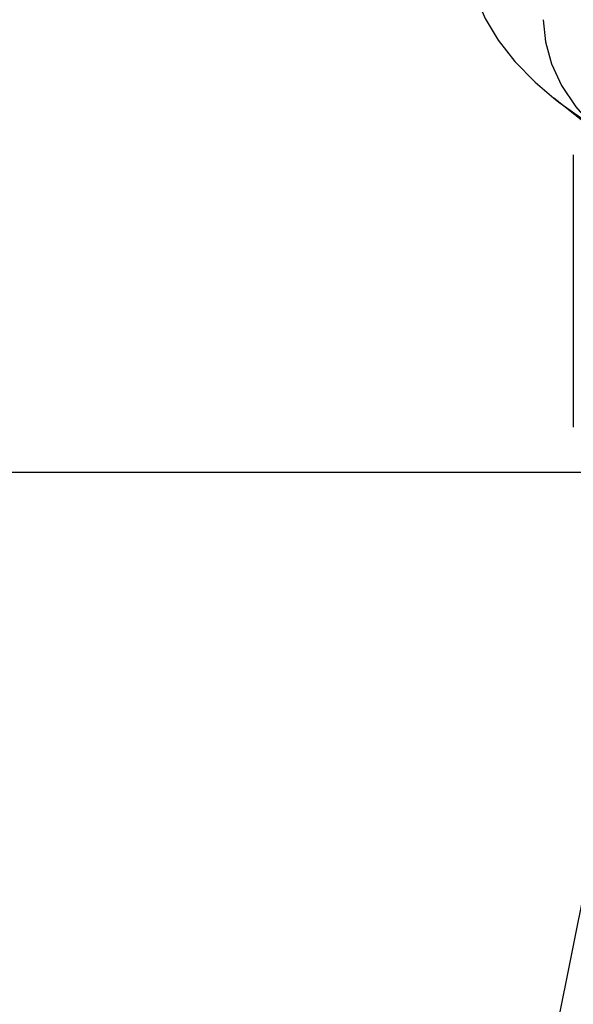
# Model space of a CAD drawing. Header units: inches. Extents: x 0 to 198, y 0 to 128.
# Tile 40 of 102: x 45.113 to 45.403, y 89.115 to 89.631. Entities that reach past the tile are written whole.
import ezdxf

# ---------------------------------------------------------------- set-up
doc = ezdxf.new("R2010")
doc.units = ezdxf.units.IN
doc.header["$LTSCALE"] = 10.872093
doc.header["$MEASUREMENT"] = 0
doc.linetypes.add('HIDDEN', pattern=[0.2, 0.1, -0.1])
doc.layers.get('0').update_dxf_attribs({"linetype": 'CONTINUOUS'})
doc.layers.add('DEFAULT_2', color=8, linetype='HIDDEN')

msp = doc.modelspace()

# ---------------------------------------------------------------- linework, layer by layer
at = {"color": 3, "linetype": 'Continuous'}
msp.add_line((41.37279, 89.394), (89.85279, 89.394), dxfattribs=at)
at = {"layer": 'DEFAULT_2', "color": 8, "linetype": 'HIDDEN'}
for p, q in [((45.4273, 89.56198), (45.39247, 89.5899)), ((45.40259, 89.56032), (45.40259, 89.4176)), ((45.40927, 89.18007), (45.36322, 88.94876))]:
    msp.add_line(p, q, dxfattribs=at)
for points in [[(45.3475, 89.66671), (45.34849, 89.65497), (45.35146, 89.64329), (45.35639, 89.63173), (45.36326, 89.62034), (45.37203, 89.60919), (45.38266, 89.59834), (45.39247, 89.5899)], [(45.38687, 89.63103), (45.38796, 89.61941), (45.39116, 89.60794), (45.39649, 89.59659), (45.40389, 89.58544), (45.41333, 89.57459), (45.42474, 89.56407), (45.42729, 89.56198)], [(45.39247, 89.5899), (45.3951, 89.58783), (45.40927, 89.57772), (45.42511, 89.56807), (45.44254, 89.55892), (45.46147, 89.55031), (45.4818, 89.5423), (45.50343, 89.53492), (45.52625, 89.52822), (45.55015, 89.52221), (45.57499, 89.51694), (45.60066, 89.51244), (45.62703, 89.50871)]]:
    msp.add_lwpolyline(points, dxfattribs=at)

doc.saveas('drawing.dxf')
